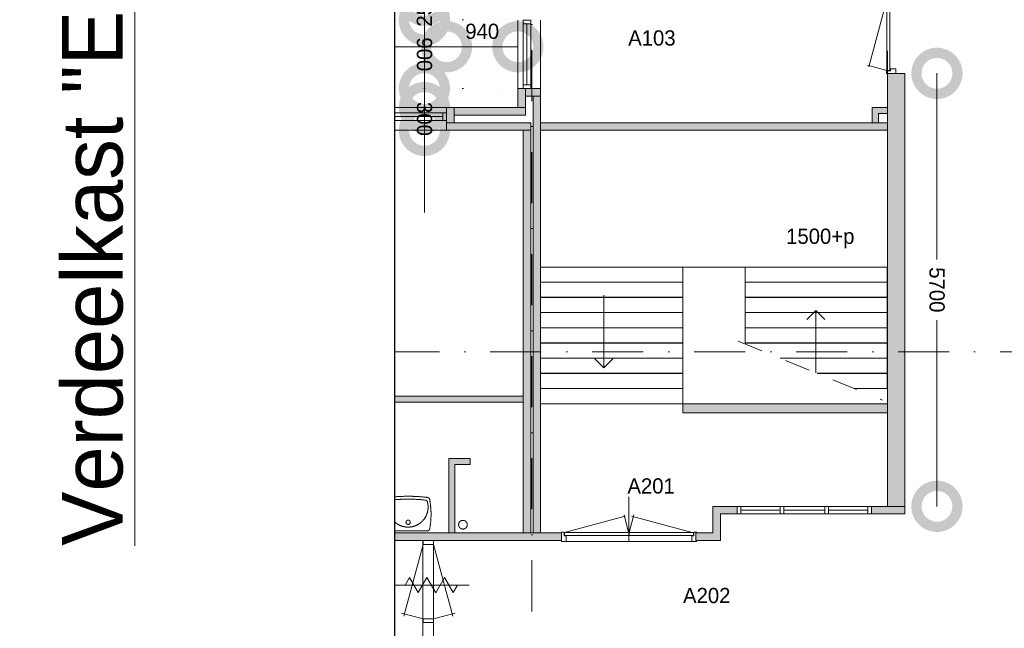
# Model space of a CAD drawing. Header units: millimetres. Extents: x 1701 to 85660, y 0 to 59400.
# Tile 4 of 17: x 25038 to 38012, y 15319 to 23330. Entities that reach past the tile are written whole.
import ezdxf
from ezdxf.enums import TextEntityAlignment as Align
from ezdxf.xclip import XClip

# ---------------------------------------------------------------- set-up
doc = ezdxf.new("R2010")
doc.units = ezdxf.units.MM
doc.header["$PDMODE"] = 3
doc.header["$PDSIZE"] = 1
for name, pattern in [('DGN1', [504.6, 0, -504.6]), ('DGN2', [672.8, 336.4, -336.4]), ('DGN4', [1343.35376, 671.67688, -335.83844, 0, -335.83844])]:
    doc.linetypes.add(name, pattern=pattern)
for name, color, linetype in [('12', 7, 'Continuous'), ('16', 7, 'Continuous'), ('17', 7, 'Continuous'), ('24', 7, 'Continuous'), ('30', 7, 'Continuous'), ('31', 7, 'Continuous'), ('32', 7, 'Continuous'), ('33', 7, 'Continuous'), ('40', 7, 'Continuous'), ('48', 7, 'Continuous'), ('52', 7, 'Continuous'), ('56', 7, 'Continuous'), ('58', 7, 'Continuous'), ('62', 7, 'Continuous')]:
    doc.layers.add(name, color=color, linetype=linetype)
doc.styles.add('dgn003', font='dgn003.shx')
doc.styles.get("Standard").update_dxf_attribs({"font": 'arial.ttf'})
doc.dimstyles.get("Standard").update_dxf_attribs({"dimtxt": 0.18, "dimasz": 0.18, "dimexe": 0.18, "dimexo": 0.0625, "dimgap": 0.09, "dimtad": 0, "dimtih": 1, "dimtoh": 1, "dimdec": 4, "dimzin": 0, "dimdsep": 46, "dimtxsty": 'Standard', "dimcen": 0.09, "dimadec": 0, "dimazin": 0, "dimtfac": 1, "dimtdec": 4, "dimtofl": 0, "dimtmove": 0, "dimatfit": 3, "dimfxl": 1, "dimtolj": 1, "dimtzin": 0, "dimarcsym": 0})

# ---------------------------------------------------------------- blocks, each defined once
blk = doc.blocks.new('WT018')
at = {"layer": '40', "color": 7, "linetype": 'Continuous', "lineweight": 0}
blk.add_line((253, 20), (-253, 20), dxfattribs=at)
blk.add_circle((0, 133), 28.1, dxfattribs=at)
for centre, radius, start, end in [((766, 236), 1068, 169.4486, 190.2017), ((-252, 426), 33, 96.8575, 169.6545), ((0, 332), 263, 164.8667, 15.1333), ((0, -1669), 2144, 83.1425, 96.8575), ((-222, 392), 33, 96.0418, 164.8667), ((0, -1707), 2144, 83.9582, 96.0418), ((222, 392), 33, 15.1333, 83.9582), ((252, 426), 33, 10.3455, 83.1425), ((-766, 236), 1068, 349.7983, 10.5514), ((-253, 53), 33, 190.0027, 270), ((253, 53), 33, 270, 349.9973)]:
    blk.add_arc(centre, radius, start, end, dxfattribs=at)
blk = doc.blocks.new('_DotSmall')
at = {"color": 0, "linetype": 'ByBlock', "const_width": 0.5}
blk.add_lwpolyline([(-0.0625, 0, 1), (0.0625, 0, 1)], format="xyb", close=True, dxfattribs=at)
blk = doc.blocks.new('*D15514')
at = {"layer": '58', "color": 3, "linetype": 'Continuous', "lineweight": 0, "transparency": 16777216}
blk.add_line((36725, 16708), (37665, 16708), dxfattribs=at)
at = {"layer": 'Defpoints', "color": 0, "linetype": 'Continuous', "transparency": 16777216}
for p in [(37665, 16708), (36725, 15908), (37665, 15908)]:
    blk.add_point(p, dxfattribs=at)
at = {"layer": '58', "color": 3, "linetype": 'Continuous', "lineweight": 0, "transparency": 16777216, "xscale": 1080, "yscale": 1080, "zscale": 1080, "rotation": 180}
blk.add_blockref('_DotSmall', (36725, 16708), dxfattribs=at)
at = {"layer": '58', "color": 3, "linetype": 'Continuous', "lineweight": 0, "transparency": 16777216, "xscale": 1080, "yscale": 1080, "zscale": 1080}
blk.add_blockref('_DotSmall', (37665, 16708), dxfattribs=at)
at = {"layer": '58', "color": 3, "linetype": 'Continuous', "lineweight": 0, "transparency": 16777216, "insert": (37195, 16910), "char_height": 200, "attachment_point": 5, "style": 'dgn003'}
blk.add_mtext('\\A1;940', dxfattribs=at)
blk = doc.blocks.new('*D15515')
at = {"layer": '58', "color": 3, "linetype": 'Continuous', "lineweight": 0, "transparency": 16777216}
blk.add_line((34175, 16708), (36725, 16708), dxfattribs=at)
at = {"layer": 'Defpoints', "color": 0, "linetype": 'Continuous', "transparency": 16777216}
for p in [(36725, 16708), (34175, 15908), (36725, 15908)]:
    blk.add_point(p, dxfattribs=at)
at = {"layer": '58', "color": 3, "linetype": 'Continuous', "lineweight": 0, "transparency": 16777216, "xscale": 1080, "yscale": 1080, "zscale": 1080, "rotation": 180}
blk.add_blockref('_DotSmall', (34175, 16708), dxfattribs=at)
at = {"layer": '58', "color": 3, "linetype": 'Continuous', "lineweight": 0, "transparency": 16777216, "xscale": 1080, "yscale": 1080, "zscale": 1080}
blk.add_blockref('_DotSmall', (36725, 16708), dxfattribs=at)
at = {"layer": '58', "color": 3, "linetype": 'Continuous', "lineweight": 0, "transparency": 16777216, "insert": (35450, 16910), "char_height": 200, "attachment_point": 5, "style": 'dgn003'}
blk.add_mtext('\\A1;2550', dxfattribs=at)
blk = doc.blocks.new('*D15576')
at = {"layer": '58', "color": 3, "linetype": 'Continuous', "lineweight": 0, "transparency": 16777216}
for p, q in [((43187, 16358), (43187, 13906)), ((43187, 10658), (43187, 13109))]:
    blk.add_line(p, q, dxfattribs=at)
at = {"layer": 'Defpoints', "color": 0, "linetype": 'Continuous', "transparency": 16777216}
for p in [(42498, 16358), (43187, 16358), (42498, 10658)]:
    blk.add_point(p, dxfattribs=at)
at = {"layer": '58', "color": 3, "linetype": 'Continuous', "lineweight": 0, "transparency": 16777216, "xscale": 1080, "yscale": 1080, "zscale": 1080}
for p, rotation in [((43187, 16358), 90), ((43187, 10658), 270)]:
    blk.add_blockref('_DotSmall', p, dxfattribs=dict(at, rotation=rotation))
at = {"layer": '58', "color": 3, "linetype": 'Continuous', "lineweight": 0, "transparency": 16777216, "insert": (43187, 13508), "char_height": 200, "attachment_point": 5, "rotation": 270, "style": 'dgn003'}
blk.add_mtext('\\A1;5700', dxfattribs=at)
blk = doc.blocks.new('79B1037')
at = {"layer": '12', "color": 7, "linetype": 'Continuous', "lineweight": 0}
blk.add_line((500.48, 0), (-500.5, 0), dxfattribs=at)
at = {"layer": '12', "color": 92, "linetype": 'Continuous', "lineweight": 0, "true_color": 0x00e100}
for p, q in [((-343.72, 0), (-285.98, 100.02)), ((-285.98, 100.02), (-171.88, -97.62)), ((-171.88, -97.62), (-57.68, 100.18)), ((-57.68, 100.18), (58, -100.18)), ((58, -100.18), (173.68, 100.18)), ((173.68, 100.18), (287.88, -97.62)), ((287.88, -97.62), (344.24, 0))]:
    blk.add_line(p, q, dxfattribs=at)
blk = doc.blocks.new('*D15596')
at = {"layer": '58', "color": 3, "linetype": 'Continuous', "lineweight": 0, "transparency": 16777216}
for p, q in [((36433.44, 15907.77), (36433.44, 16987.77)), ((36433.44, 15607.77), (36433.44, 15907.77)), ((36433.44, 15607.77), (36433.44, 14527.77))]:
    blk.add_line(p, q, dxfattribs=at)
at = {"layer": 'Defpoints', "color": 0, "linetype": 'Continuous', "transparency": 16777216}
for p in [(36433.44, 15907.77), (36724.76, 15907.77), (36724.76, 15607.77)]:
    blk.add_point(p, dxfattribs=at)
at = {"layer": '58', "color": 3, "linetype": 'Continuous', "lineweight": 0, "transparency": 16777216, "xscale": 1080, "yscale": 1080, "zscale": 1080}
for p, rotation in [((36433.44, 15907.77), 270), ((36433.44, 15607.77), 90)]:
    blk.add_blockref('_DotSmall', p, dxfattribs=dict(at, rotation=rotation))
at = {"layer": '58', "color": 3, "linetype": 'Continuous', "lineweight": 0, "transparency": 16777216, "insert": (36433.44, 15757.77), "char_height": 200, "attachment_point": 5, "rotation": 270, "style": 'dgn003'}
blk.add_mtext('\\A1;300', dxfattribs=at)
blk = doc.blocks.new('*D15597')
at = {"layer": '58', "color": 3, "linetype": 'Continuous', "lineweight": 0, "transparency": 16777216}
for p, q in [((36433, 17058), (36433, 16928)), ((36433, 16158), (36433, 16287))]:
    blk.add_line(p, q, dxfattribs=at)
at = {"layer": 'Defpoints', "color": 0, "linetype": 'Continuous', "transparency": 16777216}
for p in [(36433, 17058), (37665, 17058), (37665, 16158)]:
    blk.add_point(p, dxfattribs=at)
at = {"layer": '58', "color": 3, "linetype": 'Continuous', "lineweight": 0, "transparency": 16777216, "xscale": 1080, "yscale": 1080, "zscale": 1080}
for p, rotation in [((36433, 17058), 90), ((36433, 16158), 270)]:
    blk.add_blockref('_DotSmall', p, dxfattribs=dict(at, rotation=rotation))
at = {"layer": '58', "color": 3, "linetype": 'Continuous', "lineweight": 0, "transparency": 16777216, "insert": (36433, 16608), "char_height": 200, "attachment_point": 5, "rotation": 270, "style": 'dgn003'}
blk.add_mtext('\\A1;900', dxfattribs=at)
blk = doc.blocks.new('*D15598')
at = {"layer": '58', "color": 3, "linetype": 'Continuous', "lineweight": 0, "transparency": 16777216}
for p, q in [((36433, 18618), (36433, 18358)), ((36433, 17320), (36433, 17579))]:
    blk.add_line(p, q, dxfattribs=at)
at = {"layer": 'Defpoints', "color": 0, "linetype": 'Continuous', "transparency": 16777216}
for p in [(36433, 18618), (37065, 18618), (37065, 17320)]:
    blk.add_point(p, dxfattribs=at)
at = {"layer": '58', "color": 3, "linetype": 'Continuous', "lineweight": 0, "transparency": 16777216, "xscale": 1080, "yscale": 1080, "zscale": 1080}
for p, rotation in [((36433, 18618), 90), ((36433, 17320), 270)]:
    blk.add_blockref('_DotSmall', p, dxfattribs=dict(at, rotation=rotation))
at = {"layer": '58', "color": 3, "linetype": 'Continuous', "lineweight": 0, "transparency": 16777216, "insert": (36433, 17969), "char_height": 200, "attachment_point": 5, "rotation": 270, "style": 'dgn003'}
blk.add_mtext('\\A1;1298', dxfattribs=at)
blk = doc.blocks.new('*D15599')
at = {"layer": '58', "color": 3, "linetype": 'Continuous', "lineweight": 0, "transparency": 16777216}
for p, q in [((36433.44, 17319.93), (36433.44, 18399.93)), ((36433.44, 17319.93), (36433.44, 17069.93)), ((36433.44, 17069.93), (36433.44, 15989.93))]:
    blk.add_line(p, q, dxfattribs=at)
at = {"layer": 'Defpoints', "color": 0, "linetype": 'Continuous', "transparency": 16777216}
for p in [(37664.76, 17319.93), (36433.44, 17069.93), (37664.76, 17069.93)]:
    blk.add_point(p, dxfattribs=at)
at = {"layer": '58', "color": 3, "linetype": 'Continuous', "lineweight": 0, "transparency": 16777216, "xscale": 1080, "yscale": 1080, "zscale": 1080}
for p, rotation in [((36433.44, 17319.93), 270), ((36433.44, 17069.93), 90)]:
    blk.add_blockref('_DotSmall', p, dxfattribs=dict(at, rotation=rotation))
at = {"layer": '58', "color": 3, "linetype": 'Continuous', "lineweight": 0, "transparency": 16777216, "insert": (36433.44, 17194.93), "char_height": 200, "attachment_point": 5, "rotation": 90, "style": 'dgn003'}
blk.add_mtext('\\A1;250', dxfattribs=at)
blk = doc.blocks.new('50E03_329_B02 - Default')
at = {"layer": '17'}
blk.add_hatch(color=9, dxfattribs=at).paths.add_polyline_path([(42414.76, 15707.77), (42334.76, 15707.77), (42334.76, 15907.77), (42534.76, 15907.77), (42534.76, 15827.77), (42414.76, 15827.77)])
at = {"layer": '62'}
for color, points in [(7, [(42764.76, 10657.77), (42534.76, 10657.77), (42534.76, 16357.77), (42764.76, 16357.77)]), (7, [(37764.76, 15907.77), (37664.76, 15907.77), (37664.76, 16157.77), (37764.76, 16157.77)]), (7, [(37764.76, 16057.77), (37964.76, 16057.77), (37964.76, 16157.77), (37764.76, 16157.77)]), (7, [(37964.76, 10307.77), (37864.76, 10307.77), (37864.76, 16057.77), (37964.76, 16057.77)]), (7, [(36724.76, 15907.77), (36824.76, 15907.77), (36824.76, 15707.77), (36724.76, 15707.77)]), (7, [(36824.76, 15907.77), (37764.76, 15907.77), (37764.76, 15807.77), (36824.76, 15807.77)]), (9, [(36724.76, 15707.77), (37834.76, 15707.77), (37834.76, 15607.77), (36724.76, 15607.77)]), (9, [(42534.76, 15707.77), (37964.76, 15707.77), (37964.76, 15607.77), (42534.76, 15607.77)]), (9, [(37834.76, 10307.77), (37734.76, 10307.77), (37734.76, 15607.77), (37834.76, 15607.77)]), (9, [(37734.76, 12027.77), (35449.76, 12027.77), (35449.76, 12107.77), (37734.76, 12107.77)]), (9, [(39836.47, 12009.37), (42534.22, 12009.37), (42534.22, 11888.21), (39836.47, 11888.21)]), (9, [(37034.76, 11207.77), (37034.76, 11287.77), (36754.76, 11287.77), (36754.76, 10307.77), (36834.76, 10307.77), (36834.76, 11207.77)]), (7, [(35364.76, 10657.77), (35464.76, 10657.77), (35464.76, 10307.77), (38239.76, 10307.77), (38239.76, 10207.77), (35364.76, 10207.77)]), (7, [(40009.48, 10307.77), (40234.76, 10307.77), (40234.76, 10657.77), (40554.76, 10657.77), (40554.76, 10557.77), (40334.76, 10557.77), (40334.76, 10207.77), (40009.48, 10207.77)]), (7, [(42324.76, 10657.77), (42764.76, 10657.77), (42764.76, 10557.77), (42324.76, 10557.77)])]:
    blk.add_hatch(color=color, dxfattribs=at).paths.add_polyline_path(points)
at = {"layer": '16', "color": 92, "linetype": 'Continuous', "lineweight": 0, "true_color": 0x00e100, "flags": 128}
for points in [[(37964.76, 15607.77), (37964.76, 16157.77), (37664.76, 16157.77), (37664.76, 15907.77), (36724.76, 15907.77), (36724.76, 15607.77), (37734.76, 15607.77)], [(37864.76, 16057.77), (37764.76, 16057.77), (37764.76, 15807.77), (36824.76, 15807.77), (36824.76, 15707.77), (37834.76, 15707.77)], [(35449.76, 12027.77), (37734.76, 12027.77), (37734.76, 12107.77), (35449.76, 12107.77), (35449.76, 12027.77)], [(36834.76, 10307.77), (36834.76, 11207.77), (37034.76, 11207.77), (37034.76, 11287.77), (36754.76, 11287.77), (36754.76, 10307.77), (36834.76, 10307.77)], [(38239.76, 10207.77), (35364.76, 10207.77), (35364.76, 10657.77), (35464.76, 10657.77), (35464.76, 10307.77), (38239.76, 10307.77), (38239.76, 10207.77)]]:
    blk.add_lwpolyline(points, dxfattribs=at)
at = {"layer": '17', "color": 92, "linetype": 'Continuous', "lineweight": 0, "true_color": 0x00e100}
for p, q in [((42534.76, 16357.77), (42534.76, 16654.88)), ((37544.76, 12107.77), (37734.76, 12107.77))]:
    blk.add_line(p, q, dxfattribs=at)
at = {"layer": '17', "color": 92, "linetype": 'Continuous', "lineweight": 0, "true_color": 0x00e100, "flags": 128}
for points in [[(42764.76, 10657.77), (42534.76, 10657.77), (42534.76, 16357.77), (42764.76, 16357.77), (42764.76, 10657.77)], [(37864.76, 10307.77), (37964.76, 10307.77), (37964.76, 16057.77), (37864.76, 16057.77), (37864.76, 10307.77)], [(42534.76, 15907.77), (42334.76, 15907.77), (42334.76, 15707.77), (42414.76, 15707.77), (42414.76, 15827.77), (42534.76, 15827.77), (42534.76, 15907.77)], [(42534.76, 15707.77), (37964.76, 15707.77), (37964.76, 15607.77), (42534.76, 15607.77), (42534.76, 15707.77)], [(37817.52, 15607.77), (37834.76, 15607.77), (37834.76, 10307.77), (37734.76, 10307.77), (37734.76, 15607.77)], [(40234.76, 10657.77), (40554.76, 10657.77), (40554.76, 10557.77), (40334.76, 10557.77), (40334.76, 10207.77), (40009.48, 10207.77), (40009.48, 10307.77), (40234.76, 10307.77), (40234.76, 10657.77)], [(42764.76, 10657.77), (42324.76, 10657.77), (42324.76, 10557.77), (42764.76, 10557.77), (42764.76, 10657.77)]]:
    blk.add_lwpolyline(points, dxfattribs=at)
at = {"layer": '17', "color": 9, "linetype": 'Continuous', "lineweight": 0, "flags": 128}
blk.add_lwpolyline([(42414.76, 15707.77), (42334.76, 15707.77), (42334.76, 15907.77), (42534.76, 15907.77), (42534.76, 15827.77), (42414.76, 15827.77), (42414.76, 15707.77)], dxfattribs=at)
at = {"layer": '24', "color": 7, "linetype": 'Continuous', "lineweight": 0}
for p, q in [((37964.76, 13807.77), (42531.47, 13807.77)), ((38797.33, 13436.4), (38797.33, 12482.09)), ((41591.15, 13235.69), (41472.52, 13117.14)), ((41591.15, 13235.69), (41709.78, 13117.14)), ((41591.15, 12416.15), (41591.15, 13235.69)), ((38797.33, 12482.09), (38678.7, 12600.64)), ((38797.33, 12482.09), (38915.96, 12600.64)), ((37964.76, 12009.37), (42531.47, 12009.37))]:
    blk.add_line(p, q, dxfattribs=at)
at = {"layer": '24', "color": 92, "linetype": 'DGN2', "lineweight": 0, "true_color": 0x00e100}
blk.add_line((40569.51, 12834.35), (42468.58, 12056.98), dxfattribs=at)
at = {"layer": '24', "color": 7, "linetype": 'Continuous', "lineweight": 0, "flags": 128}
for points in [[(37964.76, 13807.77), (39836.47, 13807.77), (39836.47, 13609.37), (37964.76, 13609.37), (37964.76, 13807.77)], [(40659.76, 13807.77), (42531.47, 13807.77), (42531.47, 13609.37), (40659.76, 13609.37), (40659.76, 13807.77)], [(37964.76, 13607.77), (39836.47, 13607.77), (39836.47, 13409.37), (37964.76, 13409.37), (37964.76, 13607.77)], [(40659.76, 13607.77), (42531.47, 13607.77), (42531.47, 13409.37), (40659.76, 13409.37), (40659.76, 13607.77)], [(37964.76, 13407.77), (39836.47, 13407.77), (39836.47, 13209.37), (37964.76, 13209.37), (37964.76, 13407.77)], [(40659.76, 13407.77), (42531.47, 13407.77), (42531.47, 13209.37), (40659.76, 13209.37), (40659.76, 13407.77)], [(37964.76, 13207.77), (39836.47, 13207.77), (39836.47, 13009.37), (37964.76, 13009.37), (37964.76, 13207.77)], [(40659.76, 13207.77), (42531.47, 13207.77), (42531.47, 13009.37), (40659.76, 13009.37), (40659.76, 13207.77)], [(37964.76, 13007.77), (39836.47, 13007.77), (39836.47, 12809.37), (37964.76, 12809.37), (37964.76, 13007.77)], [(40659.76, 13007.77), (42531.47, 13007.77), (42531.47, 12809.37), (40659.76, 12809.37), (40659.76, 13007.77)], [(37964.76, 12807.77), (39836.47, 12807.77), (39836.47, 12609.37), (37964.76, 12609.37), (37964.76, 12807.77)], [(40659.76, 12797.41), (40659.76, 12807.77), (42531.47, 12807.77), (42531.47, 12609.37), (41119.12, 12609.37)], [(37964.76, 12607.77), (39836.47, 12607.77), (39836.47, 12409.37), (37964.76, 12409.37), (37964.76, 12607.77)], [(41123.03, 12607.77), (42531.47, 12607.77), (42531.47, 12409.37), (41607.71, 12409.37)], [(37964.76, 12407.77), (39836.47, 12407.77), (39836.47, 12209.37), (37964.76, 12209.37), (37964.76, 12407.77)], [(41611.62, 12407.77), (42531.47, 12407.77), (42531.47, 12209.37), (42096.3, 12209.37)], [(37964.76, 12207.77), (39836.47, 12207.77), (39836.47, 12009.37), (37964.76, 12009.37), (37964.76, 12207.77)]]:
    blk.add_lwpolyline(points, dxfattribs=at)
at = {"layer": '30', "color": 3, "linetype": 'Continuous', "lineweight": 0}
for p, q in [((37664.76, 17057.77), (37664.76, 16157.77)), ((37964.76, 17057.77), (37964.76, 16157.77)), ((36724.76, 15907.77), (34174.76, 15907.77)), ((36724.76, 15607.77), (34174.76, 15607.77))]:
    blk.add_line(p, q, dxfattribs=at)
at = {"layer": '31', "color": 3, "linetype": 'Continuous', "lineweight": 0}
for p, q in [((36414.76, 8607.77), (36414.76, 10207.77)), ((36554.76, 8607.77), (36554.76, 10207.77))]:
    blk.add_line(p, q, dxfattribs=at)
at = {"layer": '32', "color": 3, "linetype": 'Continuous', "lineweight": 0}
for p, q in [((37734.76, 17007.77), (37734.76, 16157.77)), ((37834.76, 17007.77), (37734.76, 17007.77)), ((37784.76, 17007.77), (37784.76, 16207.77)), ((37834.76, 16157.77), (37834.76, 17007.77)), ((36674.76, 15837.77), (34174.76, 15837.77)), ((36674.76, 15737.77), (36674.76, 15837.77)), ((34224.76, 15737.77), (36674.76, 15737.77)), ((36674.76, 15787.77), (35883.09, 15787.77)), ((40554.76, 10657.77), (42274.76, 10657.77)), ((42274.76, 10657.77), (42274.76, 10557.77)), ((42274.76, 10557.77), (40554.76, 10557.77)), ((41119.76, 10607.77), (40604.76, 10607.77)), ((41709.76, 10607.77), (41169.76, 10607.77)), ((42274.76, 10607.77), (41759.76, 10607.77))]:
    blk.add_line(p, q, dxfattribs=at)
at = {"layer": '32', "color": 3, "linetype": 'Continuous', "lineweight": 0, "flags": 128}
for points in [[(37734.76, 17057.77), (37734.76, 17007.77), (37834.76, 17007.77), (37834.76, 17057.77), (37734.76, 17057.77)], [(37734.76, 16207.77), (37734.76, 16157.77), (37834.76, 16157.77), (37834.76, 16207.77), (37734.76, 16207.77)], [(36724.76, 15837.77), (36674.76, 15837.77), (36674.76, 15737.77), (36724.76, 15737.77), (36724.76, 15837.77)], [(40604.76, 10557.77), (40554.76, 10557.77), (40554.76, 10657.77), (40604.76, 10657.77), (40604.76, 10557.77)], [(41169.76, 10557.77), (41119.76, 10557.77), (41119.76, 10657.77), (41169.76, 10657.77), (41169.76, 10557.77)], [(41759.76, 10557.77), (41709.76, 10557.77), (41709.76, 10657.77), (41759.76, 10657.77), (41759.76, 10557.77)], [(42324.76, 10557.77), (42274.76, 10557.77), (42274.76, 10657.77), (42324.76, 10657.77), (42324.76, 10557.77)], [(36415.76, 10157.77), (36415.76, 10207.77), (36554.76, 10207.77), (36554.76, 10157.77), (36415.76, 10157.77)], [(36415.76, 9127.77), (36415.76, 9177.77), (36554.76, 9177.77), (36554.76, 9127.77), (36415.76, 9127.77)]]:
    blk.add_lwpolyline(points, dxfattribs=at)
at = {"layer": '33', "color": 1, "linetype": 'Continuous', "lineweight": 0}
for p, q in [((42526.76, 17330.47), (42288.65, 16441.86)), ((42526.76, 16395.77), (42270.32, 16464.48)), ((38277.76, 10315.77), (39079.48, 10530.59)), ((39124.82, 10315.77), (39063.5, 10544.64)), ((39132.69, 10315.77), (39194.01, 10544.64)), ((39962.69, 10315.77), (39160.97, 10530.59)), ((36415.76, 10157.77), (36162.83, 9213.83)), ((36554.76, 10157.77), (36807.69, 9213.83)), ((36415.76, 9177.77), (36132.43, 9253.69)), ((36554.76, 9177.77), (36838.09, 9253.69))]:
    blk.add_line(p, q, dxfattribs=at)
at = {"layer": '33', "color": 2, "linetype": 'Continuous', "lineweight": 13, "true_color": 0xf0f000, "flags": 128}
for points in [[(42526.76, 17330.47), (42526.76, 16395.77), (42566.76, 16395.77), (42566.76, 17330.47), (42526.76, 17330.47)], [(38277.76, 10315.77), (39126.01, 10315.77), (39126.01, 10275.77), (38277.76, 10275.77), (38277.76, 10315.77)], [(39977.09, 10315.77), (39133.12, 10315.77), (39133.12, 10275.77), (39977.09, 10275.77), (39977.09, 10315.77)]]:
    blk.add_lwpolyline(points, dxfattribs=at)
at = {"layer": '33', "color": 92, "linetype": 'Continuous', "lineweight": 13, "true_color": 0x00e100, "flags": 128}
for points in [[(42534.76, 16357.77), (42523.76, 16357.77), (42523.76, 16392.77), (42573.76, 16392.77), (42573.76, 16417.77), (42645.76, 16417.77), (42645.76, 16357.77), (42634.76, 16357.77)], [(38239.76, 10307.77), (38239.76, 10318.77), (38274.76, 10318.77), (38274.76, 10268.77), (38299.76, 10268.77), (38299.76, 10196.77), (38239.76, 10196.77), (38239.76, 10207.77)], [(40018.5, 10307.77), (40018.5, 10318.77), (39983.5, 10318.77), (39983.5, 10268.77), (39958.5, 10268.77), (39958.5, 10196.77), (40018.5, 10196.77), (40018.5, 10207.77)]]:
    blk.add_lwpolyline(points, dxfattribs=at)
at = {"layer": '40', "color": 3, "linetype": 'Continuous', "lineweight": 0}
blk.add_circle((36941.52, 10416.37), 57.46, dxfattribs=at)
at = {"layer": '56', "color": 3, "linetype": 'DGN4', "lineweight": 0}
for p, q in [((33049.76, 50407.77), (33049.76, 1494.98)), ((37849.76, 50407.77), (37849.76, 1494.98)), ((51564.76, 12692.77), (-3435.24, 12692.77))]:
    blk.add_line(p, q, dxfattribs=at)
at = {"layer": '58', "color": 3, "linetype": 'DGN1', "lineweight": 0}
for p, q in [((36433.44, 17057.77), (37664.76, 17069.93)), ((36724.76, 15907.77), (36724.76, 16707.77)), ((36433.44, 16157.77), (37664.76, 16157.77))]:
    blk.add_line(p, q, dxfattribs=at)
blk.add_point((36452.95, 17047.33), dxfattribs=at)
at = {"layer": '62', "color": 7, "linetype": 'Continuous', "lineweight": 0}
for p, q in [((39129.13, 10196.77), (39129.13, 10783.04)), ((38299.76, 10196.77), (39958.5, 10196.77))]:
    blk.add_line(p, q, dxfattribs=at)
at = {"layer": '62', "color": 9, "linetype": 'Continuous', "lineweight": 0}
for p, q in [((40554.76, 10557.77), (40554.76, 10657.77)), ((42324.76, 10557.77), (42324.76, 10657.77))]:
    blk.add_line(p, q, dxfattribs=at)
at = {"layer": '62', "color": 7, "linetype": 'Continuous', "lineweight": 0, "flags": 128}
for points in [[(42764.76, 10657.77), (42534.76, 10657.77), (42534.76, 16357.77), (42764.76, 16357.77), (42764.76, 10657.77)], [(37764.76, 15907.77), (37664.76, 15907.77), (37664.76, 16157.77), (37764.76, 16157.77), (37764.76, 15907.77)], [(37764.76, 16057.77), (37964.76, 16057.77), (37964.76, 16157.77), (37764.76, 16157.77), (37764.76, 16057.77)], [(37964.76, 10307.77), (37864.76, 10307.77), (37864.76, 16057.77), (37964.76, 16057.77), (37964.76, 10307.77)], [(36724.76, 15907.77), (36824.76, 15907.77), (36824.76, 15707.77), (36724.76, 15707.77), (36724.76, 15907.77)], [(36824.76, 15907.77), (37764.76, 15907.77), (37764.76, 15807.77), (36824.76, 15807.77), (36824.76, 15907.77)], [(39836.47, 12009.37), (42534.22, 12009.37), (42534.22, 11888.21), (39836.47, 11888.21), (39836.47, 12009.37)], [(35364.76, 10657.77), (35464.76, 10657.77), (35464.76, 10307.77), (38239.76, 10307.77), (38239.76, 10207.77), (35364.76, 10207.77), (35364.76, 10657.77)], [(40009.48, 10307.77), (40234.76, 10307.77), (40234.76, 10657.77), (40554.76, 10657.77), (40554.76, 10557.77), (40334.76, 10557.77), (40334.76, 10207.77), (40009.48, 10207.77), (40009.48, 10307.77)], [(42324.76, 10657.77), (42764.76, 10657.77), (42764.76, 10557.77), (42324.76, 10557.77), (42324.76, 10657.77)]]:
    blk.add_lwpolyline(points, dxfattribs=at)
at = {"layer": '62', "color": 9, "linetype": 'Continuous', "lineweight": 0, "flags": 128}
for points in [[(36724.76, 15707.77), (37834.76, 15707.77), (37834.76, 15607.77), (36724.76, 15607.77), (36724.76, 15707.77)], [(42534.76, 15707.77), (37964.76, 15707.77), (37964.76, 15607.77), (42534.76, 15607.77), (42534.76, 15707.77)], [(37834.76, 10307.77), (37734.76, 10307.77), (37734.76, 15607.77), (37834.76, 15607.77), (37834.76, 10307.77)], [(37734.76, 12027.77), (35449.76, 12027.77), (35449.76, 12107.77), (37734.76, 12107.77), (37734.76, 12027.77)], [(39836.47, 12009.37), (42534.22, 12009.37), (42534.22, 11888.21), (39836.47, 11888.21), (39836.47, 12009.37)], [(37034.76, 11207.77), (37034.76, 11287.77), (36754.76, 11287.77), (36754.76, 10307.77), (36834.76, 10307.77), (36834.76, 11207.77), (37034.76, 11207.77)]]:
    blk.add_lwpolyline(points, dxfattribs=at)
at = {"color": 7, "linetype": 'Continuous', "lineweight": 0}
for name, p in [('WT018', (36218.9, 10315.63)), ('79B1037', (36523.92, 9619.67))]:
    blk.add_blockref(name, p, dxfattribs=at)
at = {"layer": '48', "color": 7, "linetype": 'Continuous', "lineweight": 0, "style": 'dgn003'}
for s, p in [('A103', (39430.77, 16823.48)), ('1500+p', (41649.61, 14213.51)), ('A201', (39420.61, 10926.57)), ('A202', (40153.5, 9484.19))]:
    blk.add_text(s, height=200, dxfattribs=at).set_placement(p, align=Align.MIDDLE_CENTER)
at = {"layer": '58', "color": 3, "linetype": 'Continuous', "lineweight": 0}
for base, p1, p2, angle, picture, middle, turn in [((36433.44, 18617.77), (37064.76, 17319.93), (37064.76, 18617.77), 270, '*D15598', (36433.44, 17968.85), 270), ((36433.44, 17069.93), (37664.76, 17319.93), (37664.76, 17069.93), 90, '*D15599', (36433.44, 17194.93), 90), ((36433.44, 17057.77), (37664.76, 16157.77), (37664.76, 17057.77), 270, '*D15597', (36433.44, 16607.77), 270), ((36433.44, 15907.77), (36724.76, 15607.77), (36724.76, 15907.77), 270, '*D15596', (36433.44, 15757.77), 270), ((43187.07, 16357.77), (42497.92, 10657.77), (42497.92, 16357.77), 270, '*D15576', (43187.07, 13507.77), 270)]:
    dim = blk.add_linear_dim(base=base, p1=p1, p2=p2, angle=angle, dimstyle='Standard', override={"dimscale": 1, "dimtxt": 200, "dimasz": 1080, "dimexe": 0, "dimexo": 0, "dimgap": 100, "dimtad": 1, "dimjust": 0, "dimtih": 0, "dimtoh": 0, "dimdec": 0, "dimlfac": 1, "dimzin": 11, "dimdsep": 46, "dimlunit": 2, "dimpost": '<>', "dimtxsty": 'dgn003', "dimblk1": 'DotSmall', "dimblk2": 'DotSmall', "dimsah": 1, "dimcen": 0, "dimse1": 1, "dimse2": 1, "dimclrd": 3, "dimclre": 3, "dimclrt": 3, "dimtol": 0, "dimtix": 1, "dimtofl": 1, "dimatfit": 3, "dimfrac": 1, "dimtolj": 1, "dimlwd": 0, "dimlwe": 0}, dxfattribs=at)
    dim.commit()
    dim.dimension.update_dxf_attribs({"geometry": picture, "text_midpoint": middle, "text_rotation": turn})
for base, p1, p2, picture, middle in [((36724.76, 16707.77), (34174.76, 15907.77), (36724.76, 15907.77), '*D15515', (35449.76, 16909.88)), ((37664.76, 16707.77), (36724.76, 15907.77), (37664.76, 15907.77), '*D15514', (37194.76, 16909.88))]:
    dim = blk.add_linear_dim(base=base, p1=p1, p2=p2, dimstyle='Standard', override={"dimscale": 1, "dimtxt": 200, "dimasz": 1080, "dimexe": 0, "dimexo": 0, "dimgap": 100, "dimtad": 1, "dimjust": 0, "dimtih": 0, "dimtoh": 0, "dimdec": 0, "dimlfac": 1, "dimzin": 11, "dimdsep": 46, "dimlunit": 2, "dimpost": '<>', "dimtxsty": 'dgn003', "dimblk1": 'DotSmall', "dimblk2": 'DotSmall', "dimsah": 1, "dimcen": 0, "dimse1": 1, "dimse2": 1, "dimclrd": 3, "dimclre": 3, "dimclrt": 3, "dimtol": 0, "dimtix": 1, "dimtofl": 1, "dimatfit": 3, "dimfrac": 1, "dimtolj": 1, "dimlwd": 0, "dimlwe": 0}, dxfattribs=at)
    dim.commit()
    dim.dimension.update_dxf_attribs({"geometry": picture, "text_midpoint": middle})

msp = doc.modelspace()

# ---------------------------------------------------------------- block references
ref = msp.add_blockref('50E03_329_B02 - Default', (-6062.84, 6266.16))
XClip(ref).set_block_clipping_path([(50064.76, 48907.77), (50064.76, 2907.77), (36045.31, 2907.77), (36045.31, 35360), (9749.79, 35360), (9749.79, 48907.77)])

# ---------------------------------------------------------------- texts
at = {"layer": '52', "color": 1, "linetype": 'Continuous', "lineweight": 0, "style": 'dgn003'}
msp.add_text('%%uVerdeelkast "EH"%%u', height=799.992, rotation=90, dxfattribs=at).set_placement((26394.15, 16405.46))

doc.saveas('drawing.dxf')
